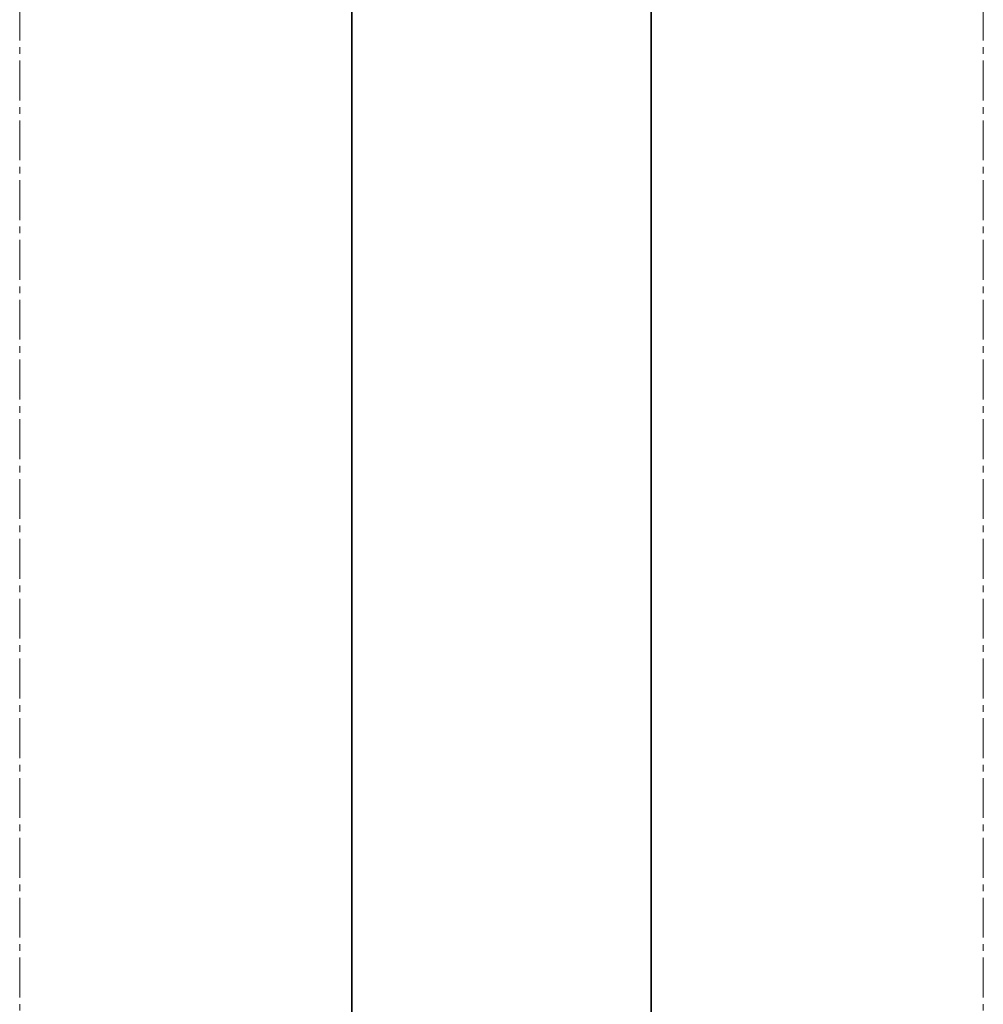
# Model space of a CAD drawing. Header units: millimetres. Extents: x 2945 to 26725, y -1089 to 16127.
# Tile 59 of 150: x 11135 to 11425, y 7328 to 7625. Entities that reach past the tile are written whole.
import ezdxf

# ---------------------------------------------------------------- set-up
doc = ezdxf.new("R2010")
doc.units = ezdxf.units.MM
doc.linetypes.add('点画线', pattern=[18, 12, -2, 2, -2])
doc.layers.add('中心线层', color=1, linetype='点画线', lineweight=18)
doc.layers.add('几何体', color=7, linetype='Continuous', lineweight=35)

msp = doc.modelspace()

# ---------------------------------------------------------------- linework, layer by layer
at = {"layer": '中心线层'}
for p, q in [((11135.254401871, 7900.461099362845), (11135.254401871, 5098.610087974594)), ((11425.254401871, 7900.461099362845), (11425.254401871, 4982.458888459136))]:
    msp.add_line(p, q, dxfattribs=at)
at = {"layer": '几何体'}
for p, q in [((11235.254401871, 5256.851522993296), (11235.254401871, 7656.851522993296)), ((11325.254401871, 7656.851522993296), (11325.254401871, 5256.851522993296))]:
    msp.add_line(p, q, dxfattribs=at)

doc.saveas('drawing.dxf')
